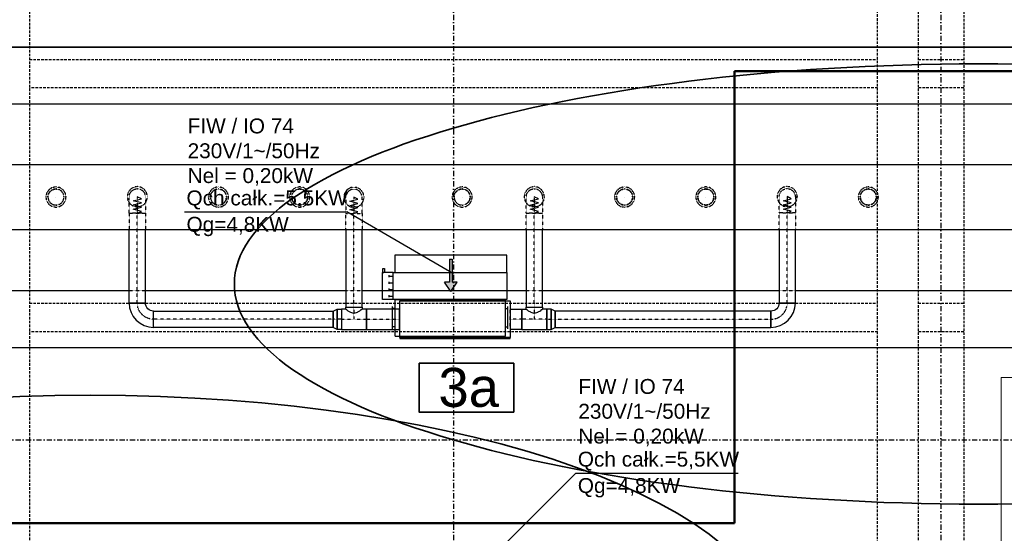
# Model space of a CAD drawing. Header units: centimetres. Extents: x -10729 to 144862, y -4437 to 43656.
# Tile 23 of 148: x 7526 to 8738, y 5485 to 6117. Entities that reach past the tile are written whole.
import ezdxf

# ---------------------------------------------------------------- set-up
doc = ezdxf.new("R2010")
doc.units = ezdxf.units.CM
doc.header["$LTSCALE"] = 0.1
for name, pattern in [('CADVENT_CENTERLINE', [9.9, 7.4, -1, 0.5, -1]), ('CADVENT_HIDDEN', [0.8, 0.25, -0.55]), ('Kondygnacja  -0_5$0$HIDDEN', [9.525, 6.35, -3.175]), ('Kondygnacja  -0_5$0$HIDDEN2', [4.7625, 3.175, -1.5875]), ('Osie rzutów$0$DASHDOT2', [12.7, 6.35, -3.175, 0, -3.175])]:
    doc.linetypes.add(name, pattern=pattern)
for name, color, linetype, lineweight in [('AU opis', 7, 'Continuous', 35), ('AU Sieć LON', 1, 'Continuous', 50), ('AU Strefa obsługiwana', 90, 'Continuous', 35), ('bgde_urządzenia', 3, 'Continuous', 30), ('Kondygnacja  -0_5$0$ARCH_WIDOK', 8, 'Continuous', 13)]:
    doc.layers.add(name, color=color, linetype=linetype, lineweight=lineweight)
for name, color, linetype in [('bgde-nawiewCEN', 7, 'Continuous'), ('bgde-nawiewEXP', 1, 'Continuous'), ('bgde-nawiewHIDDEN', 1, 'Continuous'), ('bgde_opis urządzen', 6, 'Continuous'), ('Kondygnacja  -0_5$0$ARCH_KONSTR_POWYŻEJ RZUTU', 8, 'Kondygnacja  -0_5$0$HIDDEN'), ('Kondygnacja  -0_5$0$ARCH_KONSTR_POWYŻEJ RZUTU_IST', 8, 'Kondygnacja  -0_5$0$HIDDEN2'), ('Osie rzutów$0$ARCH_INFO_OSIE_IST', 8, 'Osie rzutów$0$DASHDOT2'), ('Osie rzutów$0$ARCH_INFO_OSIE_OPISY_IST', 8, 'Continuous')]:
    doc.layers.add(name, color=color, linetype=linetype)
doc.styles.add('Arial', font='ARIAL.TTF')

# ---------------------------------------------------------------- blocks, each defined once
blk = doc.blocks.new('Osie rzutów')
at = {"layer": 'Osie rzutów$0$ARCH_INFO_OSIE_IST', "ltscale": 10}
for p, q in [((8060, 12510), (8060, 4623.26)), ((8660, 12510), (8660, 4623.26)), ((4436.04, 5600), (15156.54, 5600))]:
    blk.add_line(p, q, dxfattribs=at)
blk = doc.blocks.new('Kondygnacja  -0_5$0$konstrukcja istniejąca -0.5')
at = {"layer": 'Kondygnacja  -0_5$0$ARCH_KONSTR_POWYŻEJ RZUTU_IST', "ltscale": 10}
blk.add_line((8632, 6175), (8632, 5025), dxfattribs=at)
for points in [[(7538, 6175), (7538, 5025)], [(8582, 5025), (8582, 6175)], [(8688, 6175), (8688, 5025)], [(7538, 6067.9), (8582, 6067.9)], [(8632, 6067.9), (8688, 6067.9)], [(8582, 6032.9), (7538, 6032.9)], [(8688, 6032.9), (8632, 6032.9)], [(7538, 5767.9), (8582, 5767.9)], [(8632, 5767.9), (8688, 5767.9)], [(8582, 5732.9), (7538, 5732.9)], [(8688, 5732.9), (8632, 5732.9)]]:
    blk.add_lwpolyline(points, dxfattribs=at)

msp = doc.modelspace()

# ---------------------------------------------------------------- hatches: boundary and pattern name
at = {"layer": 'bgde_urządzenia'}
h = msp.add_hatch(color=256, dxfattribs=at)
h.paths.add_polyline_path([(8055.121, 5805.539), (8058.121, 5805.539), (8058.121, 5793.873), (8064.311, 5793.873), (8056.621, 5782.445), (8048.931, 5793.873), (8055.121, 5793.873)])
h.paths.add_polyline_path([(8055.121, 5822.206), (8058.121, 5822.206), (8058.121, 5805.539), (8055.121, 5805.539)])

# ---------------------------------------------------------------- linework, layer by layer
at = {"layer": 'AU opis'}
msp.add_lwpolyline([(8017.666, 5694.049), (8134.055, 5694.049), (8134.055, 5634.042), (8017.666, 5634.042)], close=True, dxfattribs=at)
at = {"layer": 'AU Sieć LON', "color": 1}
for p, q in [((8405.775, 6053.456), (9267.243, 6053.456)), ((8405.775, 6053.456), (8405.775, 5497.135)), ((7214.724, 5497.135), (8405.775, 5497.135))]:
    msp.add_line(p, q, dxfattribs=at)
at = {"layer": 'AU Strefa obsługiwana'}
msp.add_ellipse((8706.253, 5791.584), major_axis=(-916.083, 0), ratio=0.29568134, start_param=-6.283185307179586, end_param=0, dxfattribs=at)
at = {"layer": 'AU Strefa obsługiwana', "extrusion": (0, 0, -1)}
msp.add_ellipse((7612.646, 5352.877), major_axis=(845.197, 0), ratio=0.35710847, dxfattribs=at)
at = {"layer": 'bgde-nawiewCEN', "linetype": 'CADVENT_CENTERLINE', "ltscale": 0.06}
for p, q in [((7670.702, 5898.964), (7670.702, 5898.916)), ((7670.702, 5898.916), (7670.702, 5898.804)), ((7670.702, 5898.804), (7670.702, 5898.584)), ((7670.702, 5898.584), (7670.702, 5898.223)), ((7670.702, 5898.223), (7670.702, 5897.684)), ((7670.702, 5897.684), (7670.702, 5896.931)), ((7670.702, 5896.931), (7670.702, 5895.93)), ((7670.702, 5895.93), (7670.702, 5894.644)), ((7670.702, 5894.644), (7670.702, 5893.038)), ((7670.702, 5893.038), (7670.702, 5891.076)), ((7670.702, 5891.076), (7670.702, 5888.724)), ((7937.361, 5898.365), (7937.361, 5898.318)), ((7937.361, 5898.318), (7937.361, 5898.205)), ((7937.361, 5898.205), (7937.361, 5897.986)), ((7937.361, 5897.986), (7937.361, 5897.625)), ((7937.361, 5897.625), (7937.361, 5897.085)), ((7937.361, 5897.085), (7937.361, 5896.333)), ((7937.361, 5896.333), (7937.361, 5895.331)), ((7937.361, 5895.331), (7937.361, 5894.045)), ((7937.361, 5894.045), (7937.361, 5892.44)), ((7937.361, 5892.44), (7937.361, 5890.478)), ((8159.399, 5898.898), (8159.399, 5898.851)), ((8159.399, 5898.851), (8159.399, 5898.738)), ((8159.399, 5898.738), (8159.399, 5898.519)), ((8159.399, 5898.519), (8159.399, 5898.157)), ((8159.399, 5898.157), (8159.399, 5897.618)), ((8159.399, 5897.618), (8159.399, 5896.866)), ((8159.399, 5896.866), (8159.399, 5895.864)), ((8159.399, 5895.864), (8159.399, 5894.578)), ((8159.399, 5894.578), (8159.399, 5892.972)), ((8159.399, 5892.972), (8159.399, 5891.011)), ((8159.399, 5891.011), (8159.399, 5888.658)), ((8470.766, 5899.076), (8470.766, 5899.028)), ((8470.766, 5899.028), (8470.766, 5898.916)), ((8470.766, 5898.916), (8470.766, 5898.697)), ((8470.766, 5898.697), (8470.766, 5898.335)), ((8470.766, 5898.335), (8470.766, 5897.796)), ((8470.766, 5897.796), (8470.766, 5897.043)), ((8470.766, 5897.043), (8470.766, 5896.042)), ((8470.766, 5896.042), (8470.766, 5894.756)), ((8470.766, 5894.756), (8470.766, 5893.15)), ((8470.766, 5893.15), (8470.766, 5891.188)), ((8470.766, 5891.188), (8470.766, 5888.836)), ((7670.702, 5888.724), (7670.702, 5885.944)), ((7670.702, 5885.944), (7670.702, 5880.833)), ((7670.702, 5880.833), (7670.702, 5878.964)), ((7670.702, 5768.192), (7670.702, 5878.964)), ((7937.361, 5890.478), (7937.361, 5888.125)), ((7937.361, 5888.125), (7937.361, 5885.346)), ((7937.361, 5885.346), (7937.361, 5880.235)), ((7937.361, 5880.235), (7937.361, 5878.365)), ((8159.399, 5888.658), (8159.399, 5885.879)), ((8159.399, 5885.879), (8159.399, 5880.768)), ((8159.399, 5880.768), (8159.399, 5878.898)), ((8159.399, 5763.192), (8159.399, 5878.898)), ((8470.766, 5888.836), (8470.766, 5886.057)), ((8470.766, 5886.057), (8470.766, 5880.946)), ((8470.766, 5880.946), (8470.766, 5879.076)), ((8470.766, 5768.192), (8470.766, 5879.076)), ((7937.361, 5763.192), (7937.361, 5878.365)), ((7937.361, 5763.192), (7937.361, 5748.192)), ((8159.399, 5763.192), (8159.399, 5748.192)), ((7911.761, 5748.192), (7690.702, 5748.192)), ((7922.061, 5748.192), (7911.761, 5748.192)), ((7922.061, 5748.192), (7937.361, 5748.192)), ((7937.361, 5748.192), (7952.661, 5748.192)), ((7952.661, 5748.192), (7993.299, 5748.192)), ((7993.699, 5748.192), (7993.299, 5748.192)), ((8129.699, 5748.192), (8130.099, 5748.192)), ((8144.099, 5748.192), (8130.099, 5748.192)), ((8159.399, 5748.192), (8144.099, 5748.192)), ((8174.699, 5748.192), (8159.399, 5748.192)), ((8174.699, 5748.192), (8184.999, 5748.192)), ((8184.999, 5748.192), (8450.766, 5748.192))]:
    msp.add_line(p, q, dxfattribs=at)
at = {"layer": 'bgde-nawiewCEN', "linetype": 'CADVENT_CENTERLINE', "ltscale": 0.06, "extrusion": (0, 0, -1)}
msp.add_arc((-7690.702, 5768.192), 20, 270, 0, dxfattribs=at)
at = {"layer": 'bgde-nawiewCEN', "linetype": 'CADVENT_CENTERLINE', "ltscale": 0.06}
msp.add_arc((8450.766, 5768.192), 20, 270, 0, dxfattribs=at)
at = {"layer": 'bgde-nawiewEXP', "linetype": 'Continuous'}
for points in [[(6726.598, 6083.207), (9584.963, 6083.207), (9584.963, 6013.207), (9603.07, 6014.745), (9618.078, 6019.297), (9631.909, 6026.69), (9644.032, 6036.639), (9653.981, 6048.762), (9661.373, 6062.593), (9665.926, 6077.601), (9667.463, 6095.707), (9597.463, 6095.708), (9597.271, 6091.257), (9596.702, 6089.381), (9595.778, 6087.652), (9594.534, 6086.137), (9593.019, 6084.893), (9591.29, 6083.969), (9589.414, 6083.4), (9584.963, 6083.207)], [(6726.598, 6013.207), (9584.963, 6013.207), (9584.963, 6083.207), (6726.598, 6083.207)], [(6659.098, 5938.602), (10901.823, 5938.602), (10901.823, 5858.602), (10902.823, 5858.602), (10902.823, 5938.602), (10901.823, 5938.602), (10901.823, 5858.602)], [(6659.098, 5858.602), (10901.823, 5858.602)], [(7660.702, 5768.192), (7680.702, 5768.192), (7680.702, 5858.602)], [(7660.702, 5768.192), (7660.702, 5858.602)], [(7927.361, 5858.602), (7927.361, 5763.192), (7947.361, 5763.192), (7947.361, 5858.602)], [(8149.399, 5858.602), (8149.399, 5763.192), (8169.399, 5763.192), (8169.399, 5858.602)], [(8460.766, 5858.602), (8460.766, 5768.192), (8480.766, 5768.192), (8480.766, 5858.602)], [(7308.883, 5783.582), (7660.702, 5783.582)], [(7680.702, 5783.582), (7927.361, 5783.582)], [(7947.361, 5783.582), (8149.399, 5783.582)], [(8169.399, 5783.582), (8460.766, 5783.582)], [(8480.766, 5783.582), (8858.159, 5783.582)], [(7927.361, 5760.692), (7927.361, 5763.192), (7947.361, 5763.192), (7947.361, 5760.692)], [(7993.299, 5735.692), (7993.299, 5760.692), (7993.699, 5760.692)], [(8129.699, 5735.692), (8130.099, 5735.692), (8130.099, 5760.692), (8129.699, 5760.692)], [(8144.099, 5735.692), (8144.099, 5760.692), (8149.399, 5760.692), (8149.399, 5763.192), (8169.399, 5763.192), (8169.399, 5760.692), (8168.637, 5759.931), (8167.998, 5759.741), (8166.47, 5758.212), (8163.824, 5757.031), (8163.226, 5756.432), (8159.399, 5755.293), (8155.572, 5756.432), (8154.973, 5757.031), (8152.328, 5758.212), (8150.799, 5759.741), (8150.16, 5759.931), (8149.399, 5760.692)], [(8144.099, 5735.692), (8174.699, 5735.692), (8174.699, 5760.692), (8169.399, 5760.692)], [(7993.299, 5735.692), (7993.699, 5735.692)], [(7308.883, 5713.582), (9939.716, 5713.582)]]:
    msp.add_lwpolyline(points, dxfattribs=at)
for points in [[(7993.699, 5724.692), (8129.699, 5724.692), (8129.699, 5725.692), (7993.699, 5725.692), (7993.699, 5770.692), (8129.699, 5770.692), (8129.699, 5725.692), (7993.699, 5725.692)], [(7660.702, 5768.192), (7661.278, 5762.339), (7662.985, 5756.712), (7665.758, 5751.525), (7669.488, 5746.979), (7674.035, 5743.248), (7679.221, 5740.476), (7684.849, 5738.769), (7690.702, 5738.192), (7690.702, 5758.192), (7688.751, 5758.384), (7686.875, 5758.953), (7685.146, 5759.877), (7683.631, 5761.121), (7682.387, 5762.636), (7681.463, 5764.365), (7680.894, 5766.241), (7680.702, 5768.192), (7661.463, 5768.192)], [(7690.702, 5738.192), (7690.702, 5758.192), (7911.761, 5758.192), (7911.761, 5738.192)], [(7911.761, 5738.192), (7911.761, 5758.192), (7916.576, 5760.692), (7916.576, 5735.692)], [(7916.576, 5735.692), (7916.576, 5760.692), (7922.061, 5760.692), (7922.061, 5735.692)], [(7922.061, 5735.692), (7952.661, 5735.692), (7952.661, 5760.692), (7947.361, 5760.692), (7946.599, 5759.931), (7945.96, 5759.741), (7944.432, 5758.212), (7941.786, 5757.031), (7941.187, 5756.432), (7937.361, 5755.293), (7933.534, 5756.432), (7932.935, 5757.031), (7930.29, 5758.212), (7928.761, 5759.741), (7928.122, 5759.931), (7927.361, 5760.692), (7922.061, 5760.692), (7922.061, 5736.644)], [(7952.661, 5735.692), (7993.299, 5735.692), (7993.299, 5760.692), (7952.661, 5760.692), (7952.661, 5736.644)], [(8130.099, 5735.692), (8130.099, 5760.692), (8144.099, 5760.692), (8144.099, 5735.692)], [(8174.699, 5735.692), (8180.183, 5735.692), (8180.183, 5760.692), (8174.699, 5760.692), (8174.699, 5736.644)], [(8180.183, 5735.692), (8184.999, 5738.192), (8184.999, 5758.192), (8180.183, 5760.692), (8180.183, 5736.644)], [(8184.999, 5738.192), (8450.766, 5738.192), (8450.766, 5758.192), (8184.999, 5758.192), (8184.999, 5738.953)], [(8450.766, 5738.192), (8456.619, 5738.769), (8462.247, 5740.476), (8467.433, 5743.248), (8471.979, 5746.979), (8475.71, 5751.525), (8478.482, 5756.712), (8480.19, 5762.339), (8480.766, 5768.192), (8460.766, 5768.192), (8460.574, 5766.241), (8460.005, 5764.365), (8459.081, 5762.636), (8457.837, 5761.121), (8456.322, 5759.877), (8454.593, 5758.953), (8452.717, 5758.384), (8450.766, 5758.192), (8450.766, 5738.953)]]:
    msp.add_lwpolyline(points, close=True, dxfattribs=at)
at = {"layer": 'bgde-nawiewHIDDEN', "linetype": 'CADVENT_HIDDEN'}
for points in [[(7558.078, 5898.602), (7559.029, 5893.819), (7561.739, 5889.763), (7565.794, 5887.054), (7570.578, 5886.102), (7575.361, 5887.054), (7579.417, 5889.763), (7582.126, 5893.819), (7583.078, 5898.602), (7582.126, 5903.386), (7579.417, 5907.441), (7575.361, 5910.151), (7570.578, 5911.102), (7565.794, 5910.151), (7561.739, 5907.441), (7559.029, 5903.386)], [(7558.078, 5898.602), (7559.029, 5893.819), (7561.739, 5889.763), (7565.794, 5887.054), (7570.578, 5886.102), (7575.361, 5887.054), (7579.417, 5889.763), (7582.126, 5893.819), (7583.078, 5898.602), (7582.126, 5903.386), (7579.417, 5907.441), (7575.361, 5910.151), (7570.578, 5911.102), (7565.794, 5910.151), (7561.739, 5907.441), (7559.029, 5903.386)], [(7560.578, 5898.602), (7561.339, 5894.775), (7563.507, 5891.531), (7566.751, 5889.363), (7570.578, 5888.602), (7574.405, 5889.363), (7577.649, 5891.531), (7579.817, 5894.775), (7580.578, 5898.602), (7579.817, 5902.429), (7577.649, 5905.673), (7574.405, 5907.841), (7570.578, 5908.602), (7566.751, 5907.841), (7563.507, 5905.673), (7561.339, 5902.429)], [(7658.202, 5898.964), (7659.153, 5894.18), (7661.863, 5890.125), (7665.918, 5887.415), (7670.702, 5886.464), (7675.485, 5887.415), (7679.54, 5890.125), (7682.25, 5894.18), (7683.202, 5898.964), (7682.25, 5903.747), (7679.54, 5907.802), (7675.485, 5910.512), (7670.702, 5911.464), (7665.918, 5910.512), (7661.863, 5907.802), (7659.153, 5903.747)], [(7658.202, 5898.964), (7659.153, 5894.18), (7661.863, 5890.125), (7665.918, 5887.415), (7670.702, 5886.464), (7675.485, 5887.415), (7679.54, 5890.125), (7682.25, 5894.18), (7683.202, 5898.964), (7682.25, 5903.747), (7679.54, 5907.802), (7675.485, 5910.512), (7670.702, 5911.464), (7665.918, 5910.512), (7661.863, 5907.802), (7659.153, 5903.747)], [(7660.702, 5897.684), (7660.702, 5898.964), (7661.463, 5902.79), (7663.631, 5906.035), (7666.875, 5908.202), (7670.702, 5908.964), (7674.528, 5908.202), (7677.773, 5906.035), (7679.94, 5902.79), (7680.702, 5898.964), (7680.702, 5878.964), (7660.702, 5878.964), (7660.702, 5896.931)], [(7758.078, 5898.602), (7759.029, 5893.819), (7761.739, 5889.763), (7765.794, 5887.054), (7770.578, 5886.102), (7775.361, 5887.054), (7779.417, 5889.763), (7782.126, 5893.819), (7783.078, 5898.602), (7782.126, 5903.386), (7779.417, 5907.441), (7775.361, 5910.151), (7770.578, 5911.102), (7765.794, 5910.151), (7761.739, 5907.441), (7759.029, 5903.386)], [(7758.078, 5898.602), (7759.029, 5893.819), (7761.739, 5889.763), (7765.794, 5887.054), (7770.578, 5886.102), (7775.361, 5887.054), (7779.417, 5889.763), (7782.126, 5893.819), (7783.078, 5898.602), (7782.126, 5903.386), (7779.417, 5907.441), (7775.361, 5910.151), (7770.578, 5911.102), (7765.794, 5910.151), (7761.739, 5907.441), (7759.029, 5903.386)], [(7760.578, 5898.602), (7761.339, 5894.775), (7763.507, 5891.531), (7766.751, 5889.363), (7770.578, 5888.602), (7774.405, 5889.363), (7777.649, 5891.531), (7779.817, 5894.775), (7780.578, 5898.602), (7779.817, 5902.429), (7777.649, 5905.673), (7774.405, 5907.841), (7770.578, 5908.602), (7766.751, 5907.841), (7763.507, 5905.673), (7761.339, 5902.429)], [(7858.078, 5898.602), (7859.029, 5893.819), (7861.739, 5889.763), (7865.794, 5887.054), (7870.578, 5886.102), (7875.361, 5887.054), (7879.417, 5889.763), (7882.126, 5893.819), (7883.078, 5898.602), (7882.126, 5903.386), (7879.417, 5907.441), (7875.361, 5910.151), (7870.578, 5911.102), (7865.794, 5910.151), (7861.739, 5907.441), (7859.029, 5903.386)], [(7858.078, 5898.602), (7859.029, 5893.819), (7861.739, 5889.763), (7865.794, 5887.054), (7870.578, 5886.102), (7875.361, 5887.054), (7879.417, 5889.763), (7882.126, 5893.819), (7883.078, 5898.602), (7882.126, 5903.386), (7879.417, 5907.441), (7875.361, 5910.151), (7870.578, 5911.102), (7865.794, 5910.151), (7861.739, 5907.441), (7859.029, 5903.386)], [(7860.578, 5898.602), (7861.339, 5894.775), (7863.507, 5891.531), (7866.751, 5889.363), (7870.578, 5888.602), (7874.405, 5889.363), (7877.649, 5891.531), (7879.817, 5894.775), (7880.578, 5898.602), (7879.817, 5902.429), (7877.649, 5905.673), (7874.405, 5907.841), (7870.578, 5908.602), (7866.751, 5907.841), (7863.507, 5905.673), (7861.339, 5902.429)], [(7860.578, 5898.602), (7861.339, 5902.429), (7863.507, 5905.673), (7866.751, 5907.841), (7870.578, 5908.602), (7874.405, 5907.841), (7877.649, 5905.673), (7879.817, 5902.429), (7880.578, 5898.602), (7879.817, 5894.775), (7877.649, 5891.531), (7874.405, 5889.363), (7870.578, 5888.602), (7866.751, 5889.363), (7863.507, 5891.531), (7861.339, 5894.775)], [(7924.861, 5898.365), (7925.812, 5893.582), (7928.522, 5889.527), (7932.577, 5886.817), (7937.361, 5885.865), (7942.144, 5886.817), (7946.199, 5889.527), (7948.909, 5893.582), (7949.861, 5898.365), (7948.909, 5903.149), (7946.199, 5907.204), (7942.144, 5909.914), (7937.361, 5910.865), (7932.577, 5909.914), (7928.522, 5907.204), (7925.812, 5903.149)], [(7924.861, 5898.365), (7925.812, 5893.582), (7928.522, 5889.527), (7932.577, 5886.817), (7937.361, 5885.865), (7942.144, 5886.817), (7946.199, 5889.527), (7948.909, 5893.582), (7949.861, 5898.365), (7948.909, 5903.149), (7946.199, 5907.204), (7942.144, 5909.914), (7937.361, 5910.865), (7932.577, 5909.914), (7928.522, 5907.204), (7925.812, 5903.149)], [(7927.361, 5898.365), (7927.361, 5878.365), (7947.361, 5878.365), (7947.361, 5898.365), (7946.599, 5902.192), (7944.432, 5905.437), (7941.187, 5907.604), (7937.361, 5908.365), (7933.534, 5907.604), (7930.29, 5905.437), (7928.122, 5902.192)], [(8058.078, 5898.602), (8059.029, 5893.819), (8061.739, 5889.763), (8065.794, 5887.054), (8070.578, 5886.102), (8075.361, 5887.054), (8079.417, 5889.763), (8082.126, 5893.819), (8083.078, 5898.602), (8082.126, 5903.386), (8079.417, 5907.441), (8075.361, 5910.151), (8070.578, 5911.102), (8065.794, 5910.151), (8061.739, 5907.441), (8059.029, 5903.386)], [(8058.078, 5898.602), (8059.029, 5893.819), (8061.739, 5889.763), (8065.794, 5887.054), (8070.578, 5886.102), (8075.361, 5887.054), (8079.417, 5889.763), (8082.126, 5893.819), (8083.078, 5898.602), (8082.126, 5903.386), (8079.417, 5907.441), (8075.361, 5910.151), (8070.578, 5911.102), (8065.794, 5910.151), (8061.739, 5907.441), (8059.029, 5903.386)], [(8060.578, 5898.602), (8061.339, 5894.775), (8063.507, 5891.531), (8066.751, 5889.363), (8070.578, 5888.602), (8074.405, 5889.363), (8077.649, 5891.531), (8079.817, 5894.775), (8080.578, 5898.602), (8079.817, 5902.429), (8077.649, 5905.673), (8074.405, 5907.841), (8070.578, 5908.602), (8066.751, 5907.841), (8063.507, 5905.673), (8061.339, 5902.429)], [(8146.899, 5898.898), (8147.85, 5894.115), (8150.56, 5890.059), (8154.615, 5887.35), (8159.399, 5886.398), (8164.182, 5887.35), (8168.238, 5890.059), (8170.947, 5894.115), (8171.899, 5898.898), (8170.947, 5903.682), (8168.238, 5907.737), (8164.182, 5910.447), (8159.399, 5911.398), (8154.615, 5910.447), (8150.56, 5907.737), (8147.85, 5903.682)], [(8146.899, 5898.898), (8147.85, 5894.115), (8150.56, 5890.059), (8154.615, 5887.35), (8159.399, 5886.398), (8164.182, 5887.35), (8168.238, 5890.059), (8170.947, 5894.115), (8171.899, 5898.898), (8170.947, 5903.682), (8168.238, 5907.737), (8164.182, 5910.447), (8159.399, 5911.398), (8154.615, 5910.447), (8150.56, 5907.737), (8147.85, 5903.682)], [(8149.399, 5878.898), (8149.399, 5898.898), (8150.16, 5902.725), (8152.328, 5905.969), (8155.572, 5908.137), (8159.399, 5908.898), (8163.226, 5908.137), (8166.47, 5905.969), (8168.637, 5902.725), (8169.399, 5898.898), (8169.399, 5878.898), (8150.16, 5878.898)], [(8258.078, 5898.602), (8259.029, 5893.819), (8261.739, 5889.763), (8265.794, 5887.054), (8270.578, 5886.102), (8275.361, 5887.054), (8279.417, 5889.763), (8282.126, 5893.819), (8283.078, 5898.602), (8282.126, 5903.386), (8279.417, 5907.441), (8275.361, 5910.151), (8270.578, 5911.102), (8265.794, 5910.151), (8261.739, 5907.441), (8259.029, 5903.386)], [(8258.078, 5898.602), (8259.029, 5893.819), (8261.739, 5889.763), (8265.794, 5887.054), (8270.578, 5886.102), (8275.361, 5887.054), (8279.417, 5889.763), (8282.126, 5893.819), (8283.078, 5898.602), (8282.126, 5903.386), (8279.417, 5907.441), (8275.361, 5910.151), (8270.578, 5911.102), (8265.794, 5910.151), (8261.739, 5907.441), (8259.029, 5903.386)], [(8260.578, 5898.602), (8261.339, 5894.775), (8263.507, 5891.531), (8266.751, 5889.363), (8270.578, 5888.602), (8274.405, 5889.363), (8277.649, 5891.531), (8279.817, 5894.775), (8280.578, 5898.602), (8279.817, 5902.429), (8277.649, 5905.673), (8274.405, 5907.841), (8270.578, 5908.602), (8266.751, 5907.841), (8263.507, 5905.673), (8261.339, 5902.429)], [(8260.578, 5898.602), (8261.339, 5902.429), (8263.507, 5905.673), (8266.751, 5907.841), (8270.578, 5908.602), (8274.405, 5907.841), (8277.649, 5905.673), (8279.817, 5902.429), (8280.578, 5898.602), (8279.817, 5894.775), (8277.649, 5891.531), (8274.405, 5889.363), (8270.578, 5888.602), (8266.751, 5889.363), (8263.507, 5891.531), (8261.339, 5894.775)], [(8358.078, 5898.602), (8359.029, 5893.819), (8361.739, 5889.763), (8365.794, 5887.054), (8370.578, 5886.102), (8375.361, 5887.054), (8379.417, 5889.763), (8382.126, 5893.819), (8383.078, 5898.602), (8382.126, 5903.386), (8379.417, 5907.441), (8375.361, 5910.151), (8370.578, 5911.102), (8365.794, 5910.151), (8361.739, 5907.441), (8359.029, 5903.386)], [(8358.078, 5898.602), (8359.029, 5893.819), (8361.739, 5889.763), (8365.794, 5887.054), (8370.578, 5886.102), (8375.361, 5887.054), (8379.417, 5889.763), (8382.126, 5893.819), (8383.078, 5898.602), (8382.126, 5903.386), (8379.417, 5907.441), (8375.361, 5910.151), (8370.578, 5911.102), (8365.794, 5910.151), (8361.739, 5907.441), (8359.029, 5903.386)], [(8360.578, 5898.602), (8361.339, 5894.775), (8363.507, 5891.531), (8366.751, 5889.363), (8370.578, 5888.602), (8374.405, 5889.363), (8377.649, 5891.531), (8379.817, 5894.775), (8380.578, 5898.602), (8379.817, 5902.429), (8377.649, 5905.673), (8374.405, 5907.841), (8370.578, 5908.602), (8366.751, 5907.841), (8363.507, 5905.673), (8361.339, 5902.429)], [(8360.578, 5898.602), (8361.339, 5902.429), (8363.507, 5905.673), (8366.751, 5907.841), (8370.578, 5908.602), (8374.405, 5907.841), (8377.649, 5905.673), (8379.817, 5902.429), (8380.578, 5898.602), (8379.817, 5894.775), (8377.649, 5891.531), (8374.405, 5889.363), (8370.578, 5888.602), (8366.751, 5889.363), (8363.507, 5891.531), (8361.339, 5894.775)], [(8458.266, 5899.076), (8459.218, 5894.292), (8461.927, 5890.237), (8465.983, 5887.527), (8470.766, 5886.576), (8475.55, 5887.527), (8479.605, 5890.237), (8482.315, 5894.292), (8483.266, 5899.076), (8482.315, 5903.859), (8479.605, 5907.915), (8475.55, 5910.624), (8470.766, 5911.576), (8465.983, 5910.624), (8461.927, 5907.915), (8459.218, 5903.859)], [(8458.266, 5899.076), (8459.218, 5894.292), (8461.927, 5890.237), (8465.983, 5887.527), (8470.766, 5886.576), (8475.55, 5887.527), (8479.605, 5890.237), (8482.315, 5894.292), (8483.266, 5899.076), (8482.315, 5903.859), (8479.605, 5907.915), (8475.55, 5910.624), (8470.766, 5911.576), (8465.983, 5910.624), (8461.927, 5907.915), (8459.218, 5903.859)], [(8460.766, 5898.916), (8460.766, 5899.076), (8461.527, 5902.903), (8463.695, 5906.147), (8466.939, 5908.315), (8470.766, 5909.076), (8474.593, 5908.315), (8477.837, 5906.147), (8480.005, 5902.903), (8480.766, 5899.076), (8480.766, 5879.076), (8460.766, 5879.076), (8460.766, 5898.697)], [(8558.078, 5898.602), (8559.029, 5893.819), (8561.739, 5889.763), (8565.794, 5887.054), (8570.578, 5886.102), (8575.361, 5887.054), (8579.417, 5889.763), (8582.126, 5893.819), (8583.078, 5898.602), (8582.126, 5903.386), (8579.417, 5907.441), (8575.361, 5910.151), (8570.578, 5911.102), (8565.794, 5910.151), (8561.739, 5907.441), (8559.029, 5903.386)], [(8558.078, 5898.602), (8559.029, 5893.819), (8561.739, 5889.763), (8565.794, 5887.054), (8570.578, 5886.102), (8575.361, 5887.054), (8579.417, 5889.763), (8582.126, 5893.819), (8583.078, 5898.602), (8582.126, 5903.386), (8579.417, 5907.441), (8575.361, 5910.151), (8570.578, 5911.102), (8565.794, 5910.151), (8561.739, 5907.441), (8559.029, 5903.386)], [(8560.578, 5898.602), (8561.339, 5894.775), (8563.507, 5891.531), (8566.751, 5889.363), (8570.578, 5888.602), (8574.405, 5889.363), (8577.649, 5891.531), (8579.817, 5894.775), (8580.578, 5898.602), (8579.817, 5902.429), (8577.649, 5905.673), (8574.405, 5907.841), (8570.578, 5908.602), (8566.751, 5907.841), (8563.507, 5905.673), (8561.339, 5902.429)], [(8560.578, 5898.602), (8561.339, 5902.429), (8563.507, 5905.673), (8566.751, 5907.841), (8570.578, 5908.602), (8574.405, 5907.841), (8577.649, 5905.673), (8579.817, 5902.429), (8580.578, 5898.602), (8579.817, 5894.775), (8577.649, 5891.531), (8574.405, 5889.363), (8570.578, 5888.602), (8566.751, 5889.363), (8563.507, 5891.531), (8561.339, 5894.775)]]:
    msp.add_lwpolyline(points, close=True, dxfattribs=at)
for points in [[(7560.578, 5898.602), (7561.339, 5902.429), (7563.507, 5905.673), (7566.751, 5907.841), (7570.578, 5908.602), (7574.405, 5907.841)], [(7574.405, 5889.363), (7577.649, 5891.531), (7579.817, 5894.775), (7580.578, 5898.602), (7579.817, 5902.429), (7577.649, 5905.673), (7574.405, 5907.841), (7570.578, 5908.602)], [(7760.578, 5898.602), (7761.339, 5902.429), (7763.507, 5905.673), (7766.751, 5907.841)], [(7766.751, 5907.841), (7763.507, 5905.673)], [(7766.751, 5907.841), (7770.578, 5908.602)], [(7770.578, 5908.602), (7766.751, 5907.841)], [(7770.578, 5908.602), (7774.405, 5907.841), (7777.649, 5905.673)], [(7777.649, 5905.673), (7774.405, 5907.841)], [(7777.649, 5905.673), (7779.817, 5902.429)], [(7779.817, 5902.429), (7777.649, 5905.673)], [(8060.578, 5898.602), (8061.339, 5902.429), (8063.507, 5905.673), (8066.751, 5907.841), (8070.578, 5908.602), (8074.405, 5907.841), (8077.649, 5905.673), (8079.817, 5902.429), (8080.578, 5898.602), (8079.817, 5894.775), (8077.649, 5891.531)], [(8077.649, 5905.673), (8074.405, 5907.841)], [(7560.578, 5898.602), (7561.339, 5894.775), (7563.507, 5891.531), (7566.751, 5889.363), (7570.578, 5888.602), (7574.405, 5889.363)], [(7760.578, 5898.602), (7761.339, 5894.775), (7763.507, 5891.531), (7766.751, 5889.363)], [(7766.751, 5889.363), (7763.507, 5891.531)], [(7770.578, 5888.602), (7774.405, 5889.363), (7777.649, 5891.531)], [(7777.649, 5891.531), (7774.405, 5889.363)], [(7779.817, 5902.429), (7780.578, 5898.602), (7779.817, 5894.775), (7777.649, 5891.531)], [(7777.649, 5891.531), (7779.817, 5894.775)], [(8060.578, 5898.602), (8061.339, 5894.775), (8063.507, 5891.531), (8066.751, 5889.363), (8070.578, 5888.602), (8074.405, 5889.363), (8077.649, 5891.531)], [(8077.649, 5891.531), (8074.405, 5889.363)], [(8077.649, 5891.531), (8079.817, 5894.775)], [(7574.405, 5889.363), (7570.578, 5888.602)], [(7660.702, 5878.964), (7680.702, 5878.964), (7680.702, 5858.602)], [(7660.702, 5878.964), (7660.702, 5858.602)], [(7766.751, 5889.363), (7770.578, 5888.602)], [(7770.578, 5888.602), (7766.751, 5889.363)], [(8149.399, 5858.602), (8149.399, 5878.898), (8169.399, 5878.898), (8169.399, 5858.602)], [(8460.766, 5858.602), (8460.766, 5879.076), (8480.766, 5879.076), (8480.766, 5858.602)], [(7927.361, 5858.602), (7927.361, 5878.365), (7947.361, 5878.365), (7947.361, 5858.602)], [(7660.702, 5783.582), (7680.702, 5783.582)], [(7927.361, 5783.582), (7947.361, 5783.582)], [(8149.399, 5783.582), (8169.399, 5783.582)], [(8460.766, 5783.582), (8480.766, 5783.582)], [(7993.699, 5735.692), (7993.699, 5760.692)], [(8129.699, 5735.692), (8129.699, 5760.692)]]:
    msp.add_lwpolyline(points, dxfattribs=at)
at = {"layer": 'bgde-nawiewHIDDEN'}
for points in [[(7570.578, 5898.602), (7570.578, 5898.602)], [(7670.702, 5878.964), (7675.702, 5880.973), (7665.702, 5883.583), (7675.702, 5886.186), (7665.702, 5888.812), (7675.702, 5891.419), (7665.702, 5893.961), (7675.702, 5896.464), (7670.702, 5898.964)], [(7770.578, 5898.602), (7770.578, 5898.602)], [(7870.578, 5898.602), (7870.578, 5898.602)], [(7937.361, 5878.365), (7942.361, 5880.375), (7932.361, 5882.985), (7942.361, 5885.588), (7932.361, 5888.214), (7942.361, 5890.821), (7932.361, 5893.363), (7942.361, 5895.865), (7937.361, 5898.365)], [(8070.578, 5898.602), (8070.578, 5898.602)], [(8159.399, 5878.898), (8164.399, 5880.908), (8154.399, 5883.517), (8164.399, 5886.12), (8154.399, 5888.747), (8164.399, 5891.354), (8154.399, 5893.896), (8164.399, 5896.398), (8159.399, 5898.898)], [(8270.578, 5898.602), (8270.578, 5898.602)], [(8370.578, 5898.602), (8370.578, 5898.602)], [(8470.766, 5879.076), (8475.766, 5881.085), (8465.766, 5883.695), (8475.766, 5886.298), (8465.766, 5888.924), (8475.766, 5891.532), (8465.766, 5894.074), (8475.766, 5896.576), (8470.766, 5899.076)], [(8570.578, 5898.602), (8570.578, 5898.602)]]:
    msp.add_lwpolyline(points, dxfattribs=at)
at = {"layer": 'bgde_opis urządzen'}
for p, q in [((7728.865, 5880.385, 1188.109), (7928.752, 5880.385, 1188.109)), ((8060, 5804.234), (7928.752, 5880.385, 1188.109)), ((8060.808, 5409.432, -170.95), (8210.602, 5558.906)), ((8210.602, 5558.906), (8410.49, 5558.906))]:
    msp.add_line(p, q, dxfattribs=at)
at = {"layer": 'bgde_urządzenia'}
for p, q in [((7987.721, 5827.039, -131.3), (7987.721, 5805.539, -131.3)), ((8125.521, 5827.039, -131.3), (7987.721, 5827.039, -131.3)), ((8055.121, 5822.206, -131.3), (8055.121, 5793.873, -131.3)), ((8055.121, 5822.206, -131.3), (8058.121, 5822.206, -131.3)), ((8058.121, 5822.206, -131.3), (8058.121, 5793.873, -131.3)), ((8125.521, 5805.539, -131.3), (8125.521, 5827.039, -131.3)), ((7973.021, 5805.539, -131.3), (7973.021, 5810.539, -131.3)), ((7973.021, 5810.539, -131.3), (7975.021, 5810.539, -131.3)), ((7975.021, 5810.539, -131.3), (7975.021, 5805.539, -131.3)), ((7985.521, 5805.539, -131.3), (7972.521, 5805.539, -131.3)), ((7972.521, 5772.539, -131.3), (7972.521, 5805.539, -131.3)), ((7972.521, 5805.539, -131.3), (7974.021, 5805.539, -131.3)), ((7980.321, 5802.664, -131.3), (7980.321, 5800.164, -131.3)), ((7980.321, 5801.414, -131.3), (7985.521, 5801.414, -131.3)), ((7980.321, 5794.414, -131.3), (7980.321, 5791.914, -131.3)), ((7985.521, 5772.539, -131.3), (7985.521, 5805.539, -131.3)), ((7985.521, 5805.539, -131.3), (7987.721, 5805.539, -131.3)), ((7987.721, 5805.539, -131.3), (8125.521, 5805.539, -131.3)), ((8056.621, 5782.445, -131.3), (8048.931, 5793.873, -131.3)), ((8055.121, 5793.873, -131.3), (8048.931, 5793.873, -131.3)), ((8056.621, 5782.445, -131.3), (8064.311, 5793.873, -131.3)), ((8064.311, 5793.873, -131.3), (8058.121, 5793.873, -131.3)), ((8125.521, 5805.539, -131.3), (8125.521, 5772.539, -131.3)), ((7980.321, 5793.164, -131.3), (7985.521, 5793.164, -131.3)), ((7980.321, 5786.164, -131.3), (7980.321, 5783.664, -131.3)), ((7980.321, 5784.914, -131.3), (7985.521, 5784.914, -131.3)), ((7985.521, 5772.539, -131.3), (7972.521, 5772.539, -131.3)), ((7980.321, 5777.914, -131.3), (7980.321, 5775.414, -131.3)), ((7980.321, 5776.664, -131.3), (7985.521, 5776.664, -131.3)), ((8125.521, 5772.539, -131.3), (7985.521, 5772.539, -131.3)), ((7988.021, 5727.539, -131.3), (7988.021, 5772.539, -131.3)), ((7988.021, 5772.539, -131.3), (8124.021, 5772.539, -131.3)), ((8124.021, 5727.539, -131.3), (8124.021, 5772.539, -131.3)), ((7985.021, 5736.289, -131.3), (7985.021, 5763.789, -131.3)), ((7988.021, 5761.289, -131.3), (7985.021, 5761.289, -131.3)), ((8124.021, 5761.289, -131.3), (8127.021, 5761.289, -131.3)), ((8127.021, 5736.289, -131.3), (8127.021, 5763.789, -131.3)), ((7988.021, 5738.789, -131.3), (7985.021, 5738.789, -131.3)), ((8124.021, 5738.789, -131.3), (8127.021, 5738.789, -131.3)), ((7988.021, 5727.539, -131.3), (8124.021, 5727.539, -131.3))]:
    msp.add_line(p, q, dxfattribs=at)
at = {"layer": 'Kondygnacja  -0_5$0$ARCH_WIDOK'}
msp.add_lwpolyline([(8734, 5676.5), (9819, 5676.5), (9820, 5432.5), (8734, 5432.5)], close=True, dxfattribs=at)

# ---------------------------------------------------------------- block references
at = {"layer": 'Kondygnacja  -0_5$0$ARCH_KONSTR_POWYŻEJ RZUTU'}
msp.add_blockref('Kondygnacja  -0_5$0$konstrukcja istniejąca -0.5', (0, 0), dxfattribs=at)
at = {"layer": 'Osie rzutów$0$ARCH_INFO_OSIE_OPISY_IST'}
msp.add_blockref('Osie rzutów', (0, 0), dxfattribs=at)

# ---------------------------------------------------------------- texts
at = {"layer": 'AU opis', "insert": (8041.392, 5688.409, -131.3), "char_height": 48, "width": 72.77772, "attachment_point": 1, "style": 'Arial'}
msp.add_mtext('3a', dxfattribs=at)
at = {"layer": 'bgde_opis urządzen', "char_height": 18.326, "width": 421.7149, "attachment_point": 1, "style": 'Arial'}
for s, insert in [('FIW / IO 74\\P230V/1~/50Hz\\PNel = 0,20kW', (7732.642, 5995.264, 2308.732)), ('Qch całk.=5,5KW', (7731.252, 5906.667, 2308.732)), ('Qg=4,8KW', (7731.252, 5874.188, 2308.732)), ('FIW / IO 74\\P230V/1~/50Hz\\PNel = 0,20kW', (8213.616, 5674.672, 2308.732)), ('Qch całk.=5,5KW', (8212.99, 5585.188, 1120.623)), ('Qg=4,8KW', (8212.99, 5552.709, 1120.623))]:
    msp.add_mtext(s, dxfattribs=dict(at, insert=insert))

doc.saveas('drawing.dxf')
